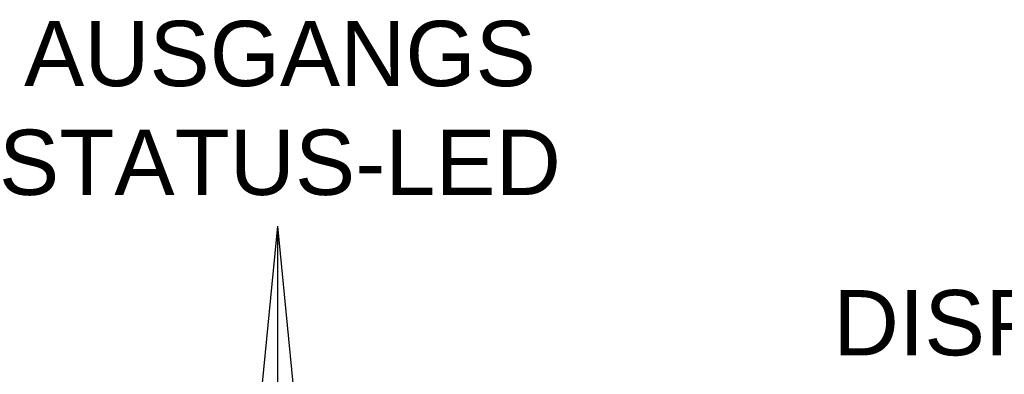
# Model space of a CAD drawing. Extents: x 2205 to 2615, y 964 to 1361.
# Tile 18 of 29: x 2459 to 2503, y 1015 to 1031. Entities that reach past the tile are written whole.
import ezdxf

# ---------------------------------------------------------------- set-up
doc = ezdxf.new("R2010")
doc.units = 0
doc.header["$MEASUREMENT"] = 0
doc.layers.get('0').update_dxf_attribs({"linetype": 'CONTINUOUS'})

msp = doc.modelspace()

# ---------------------------------------------------------------- linework, layer by layer
at = {"color": 7, "linetype": 'ByBlock'}
for p in [(2468.746, 1003.823), (2472.221, 1003.823), (2470.484, 1003.71)]:
    msp.add_line(p, (2470.484, 1021.636), dxfattribs=at)

# ---------------------------------------------------------------- texts
at = {"color": 7, "linetype": 'Continuous', "char_height": 2.925}
for s, insert, attachment_point in [('{\\fArial|b0|i0|c0|p34;AUSGANGS\\PSTATUS-LED}', (2470.464, 1030.829), 2), ('{\\fArial|b0|i0|c0|p34;DISPLAY}', (2495.38, 1017.282), 4)]:
    msp.add_mtext(s, dxfattribs=dict(at, insert=insert, attachment_point=attachment_point))

doc.saveas('drawing.dxf')
